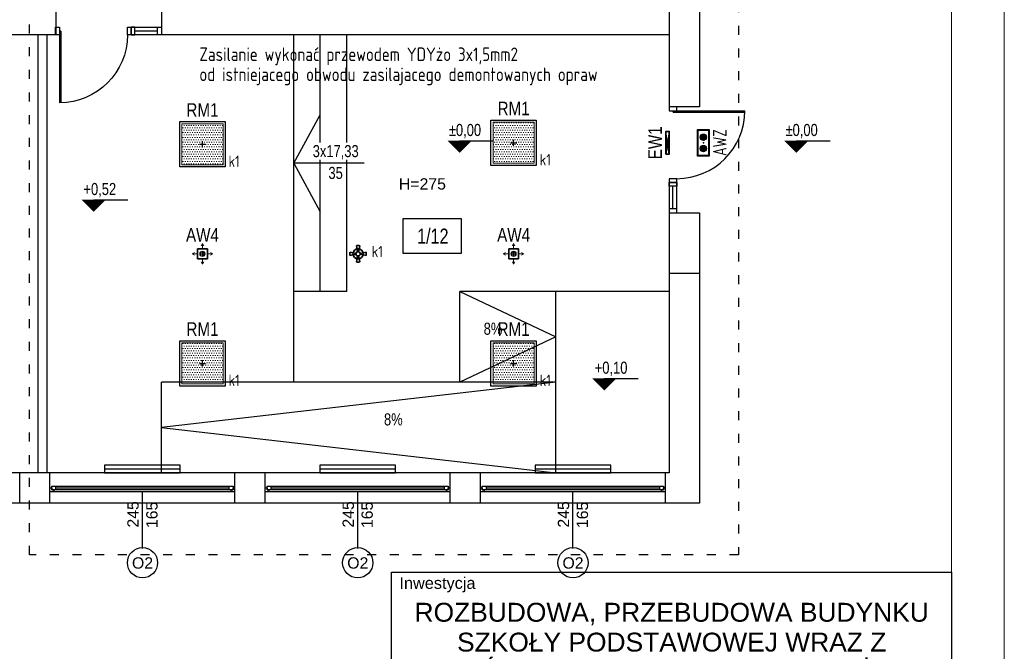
# Model space of a CAD drawing. Header units: millimetres. Extents: x -2994 to 13921, y -9859 to 2415.
# Tile 21 of 47: x 3616 to 4920, y -2039 to -1203. Entities that reach past the tile are written whole.
import ezdxf
from ezdxf.enums import TextEntityAlignment as Align

# ---------------------------------------------------------------- set-up
doc = ezdxf.new("R2010")
doc.units = ezdxf.units.MM
doc.linetypes.add('ACAD_ISO03W100', pattern=[30, 12, -18])
doc.layers.get('DEFPOINTS').update_dxf_attribs({"color": 253, "true_color": 0x828282})
for name, color, linetype, true_color in [('A_opis', 7, 'Continuous', 0x5e5e5e), ('A_opis_pom', 7, 'Continuous', 0x5e5e5e), ('A_rzędne', 7, 'Continuous', 0x5e5e5e), ('A_sc_istn', 253, 'Continuous', 0x828282), ('A_sc_proj', 7, 'Continuous', 0x5e5e5e), ('A_stolarka', 7, 'Continuous', 0x5e5e5e)]:
    doc.layers.add(name, color=color, linetype=linetype, true_color=true_color)
for name, color, linetype, lineweight in [('IE_OPISY_legenda', 7, 'Continuous', 25), ('IE_OPISY_ogólne', 7, 'Continuous', 30), ('IE_OŚW_oprawy awaryjne', 104, 'Continuous', 35), ('IE_OŚW_oprawy podstawowe', 1, 'Continuous', 30), ('IE_OŚW_łączniki', 1, 'Continuous', 35), ('IE_OŚW_łączniki nr', 30, 'Continuous', 35), ('IE_OŚW_łączniki_numeracja', 30, 'Continuous', 25)]:
    doc.layers.add(name, color=color, linetype=linetype, lineweight=lineweight)
doc.layers.add('IE_OŚW_AW_AW_TERM_AT', color=104, linetype='Continuous')
doc.styles.add('ARIAL', font='arial.ttf')
doc.styles.add('el', font='isocpeur.ttf', dxfattribs={"width": 0.8})
doc.styles.add('GENERATED_STYLE_1', font='arial.ttf')
doc.styles.get("Standard").update_dxf_attribs({"font": 'arial.ttf'})
doc.styles.add('Strzałki', font='ic-isocp.shx', dxfattribs={"width": 0.8})
doc.linetypes.add('TRACKS', pattern='A,0.15,[130,ltypeshp.shx,S=0.25,R=0,X=0,Y=0],0.15', length=0.3)

# ---------------------------------------------------------------- blocks, each defined once
blk = doc.blocks.new('*U31')
for p, q in [((-95, 20), (-100, 20)), ((-100, 15), (-97.5, 15)), ((-97.5, 15), (-97.5, 17.5)), ((-97.5, 17.5), (-95, 17.5)), ((-92.5, 17.5), (-97.5, 17.5)), ((-97.5, 17.5), (-97.5, 12.5)), ((-95, 17.5), (-95, 20)), ((140, 20), (-95, 20)), ((-92.5, 12.5), (-92.5, 17.5)), ((137.5, 17.5), (-92.5, 17.5)), ((-92.5, 15), (137.5, 15)), ((142.5, 17.5), (137.5, 17.5)), ((137.5, 17.5), (137.5, 12.5)), ((145, 20), (140, 20)), ((140, 20), (140, 17.5)), ((140, 17.5), (142.5, 17.5)), ((142.5, 17.5), (142.5, 15)), ((142.5, 12.5), (142.5, 17.5)), ((142.5, 15), (145, 15)), ((-97.5, 12.5), (-92.5, 12.5)), ((-92.5, 12.5), (137.5, 12.5)), ((-92.5, 12.5), (137.5, 12.5)), ((137.5, 12.5), (142.5, 12.5))]:
    blk.add_line(p, q)
for points in [[(-100, 20), (-100, 15), (-97.5, 15)], [(145, 20), (145, 15), (142.5, 15)]]:
    blk.add_lwpolyline(points)
blk = doc.blocks.new('*U16')
blk.add_lwpolyline([(75, 0), (0, 0)])
for tag, p in [('S', (30, 5)), ('H', (30, -20))]:
    blk.add_attdef(tag, text='', height=15).set_placement(p, align=Align.CENTER)
blk = doc.blocks.new('jndf')
at = {"layer": 'A_stolarka', "ltscale": 2}
for p, q in [((6686, -1555594), (6686, -1556544)), ((6686, -1555594), (6706, -1555594)), ((6706, -1555594), (6706, -1556544))]:
    blk.add_line(p, q, dxfattribs=at)
for points in [[(5756, -1555644), (5806, -1555644), (5806, -1555544), (5756, -1555544)], [(6706, -1555644), (6756, -1555644), (6756, -1555544), (6706, -1555544)]]:
    blk.add_lwpolyline(points, close=True, dxfattribs=at)
blk.add_arc((6706, -1555644), 900, 180, 270, dxfattribs=at)
blk = doc.blocks.new('A$C30DD1EED')
at = {"layer": 'IE_OŚW_oprawy podstawowe', "lineweight": 5, "ltscale": 8}
h = blk.add_hatch(dxfattribs=at)
h.set_pattern_fill('DOTS', color=256, scale=2, style=0)
h.paths.add_polyline_path([(27.2, 27.1), (-27.2, 27.1), (-27.2, -27.1), (27.2, -27.1)])
at = {"layer": 'DEFPOINTS', "color": 251}
for p, q in [((-4.1, 0), (0, 0)), ((0, 0), (0, 4.1)), ((0, -4.1), (0, 0)), ((0, 0), (4.1, 0))]:
    blk.add_line(p, q, dxfattribs=at)
at = {"layer": 'IE_OŚW_oprawy podstawowe', "ltscale": 4}
for p, q in [((-30, 30), (30, 30)), ((-30, -30), (-30, 30)), ((30, 30), (30, -30)), ((30, -30), (-30, -30))]:
    blk.add_line(p, q, dxfattribs=at)
at = {"layer": 'IE_OŚW_oprawy podstawowe', "lineweight": 18, "ltscale": 4}
for p, q in [((-27.2, 27.1), (-27.2, -27.1)), ((-27.2, 27.1), (27.2, 27.1)), ((27.2, 27.1), (27.2, -27.1)), ((-27.2, -27.1), (27.2, -27.1))]:
    blk.add_line(p, q, dxfattribs=at)
at = {"layer": 'IE_OŚW_oprawy podstawowe', "style": 'GENERATED_STYLE_1', "width": 0.8}
blk.add_attdef('OZNA', text='', height=18, dxfattribs=at).set_placement((0, 31), align=Align.BOTTOM_CENTER)
blk = doc.blocks.new('A$C2E7F67DD')
at = {"layer": 'DEFPOINTS'}
for p, q in [((-2, 0), (0, 0)), ((0, 2), (0, 0)), ((0, 0), (0, -2)), ((0, 0), (2, 0))]:
    blk.add_line(p, q, dxfattribs=at)
at = {"layer": 'IE_OŚW_oprawy awaryjne', "lineweight": 15}
for p, q in [((-1.7, 10.6), (0, 13.7)), ((0, 7.6), (0, 13.7)), ((1.7, 10.6), (0, 13.7)), ((-10.6, 1.7), (-13.7, 0)), ((-7.6, 0), (-13.7, 0)), ((-10.6, -1.7), (-13.7, 0)), ((10.6, 1.7), (13.7, 0)), ((-1.7, -10.6), (0, -13.7)), ((0, -7.6), (0, -13.7)), ((1.7, -10.6), (0, -13.7)), ((7.6, 0), (13.7, 0)), ((10.6, -1.7), (13.7, 0))]:
    blk.add_line(p, q, dxfattribs=at)
at = {"layer": 'IE_OŚW_oprawy awaryjne'}
for p, q in [((-6.5, 6.5), (6.5, 6.5)), ((-6.5, -6.5), (-6.5, 6.5)), ((6.5, 6.5), (6.5, -6.5)), ((6.5, -6.5), (-6.5, -6.5))]:
    blk.add_line(p, q, dxfattribs=at)
at = {"layer": 'IE_OŚW_oprawy awaryjne', "lineweight": 18}
for radius in [3.57, 2.81]:
    blk.add_circle((0, 0), radius, dxfattribs=at)
at = {"layer": 'IE_OŚW_oprawy awaryjne', "style": 'GENERATED_STYLE_1', "width": 0.8}
blk.add_attdef('OZNA', text='', height=12, dxfattribs=at).set_placement((0, 10.7), align=Align.BOTTOM_CENTER)
blk = doc.blocks.new('E_czujka ruchu_360 IP20')
at = {"layer": 'IE_OŚW_łączniki'}
for p, q in [((-2.8, 0.6), (-10.6, 2.2)), ((-0.6, 2.8), (-2.2, 10.6)), ((0.6, 2.8), (2.2, 10.6)), ((2.8, 0.6), (10.6, 2.2)), ((-2.8, -0.6), (-10.6, -2.2)), ((-0.6, -2.8), (-2.2, -10.6)), ((0.6, -2.8), (2.2, -10.6)), ((2.8, -0.6), (10.6, -2.2))]:
    blk.add_line(p, q, dxfattribs=at)
for radius in [6.73, 2.83, 2.83]:
    blk.add_circle((0, 0), radius, dxfattribs=at)
for start, end in [(168.239, 191.761), (78.239, 101.761), (348.239, 11.761), (258.239, 281.761)]:
    blk.add_arc((0, 0), 10.9, start, end, dxfattribs=at)
at = {"layer": 'IE_OŚW_łączniki_numeracja', "style": 'el', "width": 0.8}
blk.add_attdef('A', text='', height=15, dxfattribs=at).set_placement((12.7, 0), align=Align.MIDDLE_LEFT)
blk = doc.blocks.new('A$C4F9644C9')
at = {"layer": 'IE_OŚW_oprawy awaryjne', "lineweight": 25}
for p, q in [((15, -2.2), (-15, 2.2)), ((-15, -2.2), (15, 2.2))]:
    blk.add_line(p, q, dxfattribs=at)
at = {"layer": 'IE_OŚW_oprawy awaryjne'}
blk.add_lwpolyline([(-15, 2.2), (15, 2.2), (15, -2.2), (-15, -2.2)], close=True, dxfattribs=at)
at = {"layer": 'IE_OŚW_oprawy awaryjne', "style": 'GENERATED_STYLE_1', "width": 0.8}
blk.add_attdef('OZNA', text='', height=18, dxfattribs=at).set_placement((0, 3.2), align=Align.BOTTOM_CENTER)
blk = doc.blocks.new('*U84')
at = {"layer": 'IE_OŚW_AW_AW_TERM_AT'}
h = blk.add_hatch(color=256, dxfattribs=at)
h.paths.add_polyline_path([(-175, 78), (175, 78), (175, -78), (-175, -78)])
h.paths.add_polyline_path([(-168, 70), (168, 70), (168, -70), (-168, -70)], flags=16)
h = blk.add_hatch(color=256, dxfattribs=at)
h.dxf.hatch_style = 1
h.paths.add_polyline_path([(-34, 0, 1), (-117, 0, 1)])
h = blk.add_hatch(color=256, dxfattribs=at)
h.dxf.hatch_style = 1
h.paths.add_polyline_path([(116, 0, 1), (33, 0, 1)])
blk.add_line((-43, -25), (-43, 25), dxfattribs=at)
for points in [[(-175, 78), (175, 78), (175, -78), (-175, -78)], [(-168, 70), (168, 70), (168, -70), (-168, -70)]]:
    blk.add_lwpolyline(points, close=True, dxfattribs=at)
for centre in [(-76, 0), (74, 0)]:
    blk.add_circle(centre, 41.7, dxfattribs=at)
blk.add_point((0, 0), dxfattribs=at)
blk = doc.blocks.new('A$C1B987AE8')
h = blk.add_hatch(color=252)
h.dxf.hatch_style = 1
h.paths.add_polyline_path([(-4514, 7779), (-4963, 8196), (-5147, 8020), (-4791, 7689), (-4791, 7296), (-4514, 7296)])
h = blk.add_hatch(color=253)
h.dxf.hatch_style = 1
h.paths.add_polyline_path([(-4837, 7669), (-5180, 7988), (-5372, 7804), (-5102, 7553), (-5102, 7296), (-4837, 7296)])
h = blk.add_hatch(color=254)
h.dxf.hatch_style = 1
h.paths.add_polyline_path([(-5148, 7533), (-5403, 7770), (-5403, 7296), (-5148, 7296)])
for p, q in [((-5147, 8020), (-4963, 8196)), ((-4514, 7779), (-4963, 8196)), ((-4791, 7689), (-5147, 8020)), ((-5403, 7770), (-5148, 7533)), ((-5403, 7296), (-5403, 7770)), ((-4514, 7296), (-4514, 7779)), ((-4791, 7296), (-4791, 7689)), ((-4514, 7296), (-4791, 7296))]:
    blk.add_line(p, q)
for points in [[(-5102, 7296), (-4837, 7296), (-4837, 7669), (-5180, 7988), (-5372, 7804)], [(-5102, 7296), (-5102, 7553), (-5372, 7804)], [(-5148, 7296), (-5148, 7533)], [(-5841, 7388), (-5472, 7388)], [(-4084, 7388), (-4453, 7388)], [(-5403, 7296), (-5148, 7296)]]:
    blk.add_lwpolyline(points)
at = {"layer": 'IE_OPISY_legenda'}
for p, q in [((-7416, 9440), (0, 9440)), ((-7416, 8465), (0, 8465)), ((-7416, 6659), (0, 6659)), ((-7416, 6247), (0, 6247)), ((-6077, 6247), (-6077, 4599)), ((-3498, 6247), (-3498, 4599)), ((-1339, 6247), (-1339, 4599)), ((-7416, 5835), (0, 5835)), ((-7416, 5423), (0, 5423)), ((-7416, 5011), (0, 5011)), ((-7416, 4599), (0, 4599)), ((-7313, 4599), (-103, 4599)), ((-7416, 4499), (0, 4499)), ((-2678, 4499), (-2678, 2851)), ((-7416, 3675), (0, 3675)), ((-2678, 3675), (-515, 3675)), ((-7416, 2851), (0, 2851)), ((-7416, 2439), (0, 2439)), ((-7416, 1107), (0, 1107))]:
    blk.add_line(p, q, dxfattribs=at)
at = {"layer": 'IE_OPISY_legenda', "ltscale": 0.5}
blk.add_lwpolyline([(-7416, 0), (-7416, 12401), (0, 12401), (0, 0)], close=True, dxfattribs=at)
blk.add_lwpolyline([(-7416, 0), (-7416, 12401), (0, 12401), (0, 0)], close=True, dxfattribs=at)
at = {"attachment_point": 1}
for s, width, insert, char_height in [('\\pt1019.69604;M{\\fArial|b1|i0|c238|p34;\\T0.95;DOM}', 177.99, (-5386, 7220), 203.94), ('\\pt611.81762;{\\fArial Narrow|b0|i0|c238|p34;\\T0.95;PROJEKTY\\T0.75;  \\T1; \\T1.15;BUDOWLANE}', 2398.14, (-5805, 6960), 122.36)]:
    blk.add_mtext_dynamic_manual_height_columns(s, width=width, gutter_width=12.5, heights=[0], dxfattribs=dict(at, insert=insert, char_height=char_height))
at = {"layer": 'IE_OPISY_legenda', "style": 'ARIAL'}
for s, height, p in [('Inwestycja', 154.5, (-7309, 12178)), ('Inwestor', 154.5, (-7307, 9176)), ('Biuro projektowe', 154.5, (-7307, 8201)), ('Opracowanie', 154.5, (-7307, 6374)), ('Imię i nazwisko', 154.5, (-5968, 5962)), ('Podpis', 154.5, (-1230, 5962)), ('Nr upr.', 154.5, (-3389, 5962)), ('Projektował', 154.5, (-7307, 5550)), ('mgr inż. Łukasz Radek', 154.5, (-5968, 5550)), ('SWK/0186/POOE/14', 154.5, (-3389, 5550)), ('Sprawdził', 154.5, (-7307, 4726)), ('mgr inż. Jarosław Kolera', 154.5, (-5968, 4726)), ('KL-214/93', 154.5, (-3389, 4726)), ('Stadium', 154.5, (-7286, 4215)), ('Skala', 154.5, (-2548, 4215)), ('1:100', 288.4, (-2548, 3816)), ('PROJEKT TECHNICZNY', 154.5, (-7286, 3816)), ('Branża', 154.5, (-7286, 3391)), ('Data', 154.5, (-2548, 3391)), ('07.2024', 288.4, (-2537, 2992)), ('Elektryczna', 154.5, (-7286, 2992)), ('Obiekt', 154.5, (-7286, 2567)), ('Przedmiot rysunku', 154.5, (-7307, 2175)), ('Nr rys.', 154.5, (-7307, 843))]:
    blk.add_text(s, height=height, dxfattribs=at).set_placement(p)
for s, height, p in [('ROZBUDOWA, PRZEBUDOWA BUDYNKU', 250, (-3704, 11743)), ('SZKOŁY PODSTAWOWEJ WRAZ Z', 250, (-3704, 11348)), ('CZĘŚCIOWĄ ZMIANĄ SPOSOBU UŻYT.', 250, (-3704, 10954)), ('NA KLUB DZIECIĘCY', 250, (-3704, 10568)), ('26-260 Fałków', 154.5, (-3708, 10243)), ('działki nr ewidencyjny 1223, 1222/3', 154.5, (-3708, 10024)), ('obręb ewiden. 0004 Fałków', 154.5, (-3708, 9811)), ('jednostka ewiden. 260501_2 Fałków', 154.5, (-3708, 9598)), ('Gmina Fałków', 154.5, (-3708, 8984)), ('ul. Zamkowa 1A, 26-260 Fałków', 154.5, (-3708, 8758)), ('Pracownia Projektowa MDOM', 154.5, (-1956, 7956)), ('Michał Pawlikowski', 154.5, (-1956, 7726)), ('ul. Piłsudskiego 29, 26-200 Końskie', 154.5, (-1956, 7489)), ('tel. 782 683 751', 154.5, (-1956, 7222)), ('e-mail: pbm-dom@o2.pl', 154.5, (-1956, 6973)), ('Stadium/Branża/Nr rysunku/Rewizja', 154.5, (-3708, 843))]:
    blk.add_text(s, height=height, dxfattribs=at).set_placement(p, align=Align.CENTER)
blk.add_text('KLUB DZIECIĘCY', height=154.5, dxfattribs=at).set_placement((-371, 2580), align=Align.RIGHT)

msp = doc.modelspace()

# ---------------------------------------------------------------- linework, layer by layer
at = {"layer": 'A_opis_pom', "ltscale": 2}
msp.add_lwpolyline([(4123.758, -1466.279), (4200.651, -1466.279), (4200.651, -1512.821), (4123.758, -1512.821)], close=True, dxfattribs=at)
at = {"layer": 'A_rzędne'}
for points in [[(4198.453, -1379.325, 0, 32, 0), (4198.453, -1363.325, 32, 32, 0)], [(4644.209, -1379.325, 0, 32, 0), (4644.209, -1363.325, 32, 32, 0)], [(3714.176, -1457.46, 0, 32, 0), (3714.176, -1441.46, 32, 32, 0)], [(4389.955, -1694.006, 0, 32, 0), (4389.955, -1678.006, 32, 32, 0)]]:
    msp.add_lwpolyline(points, format="xyseb", dxfattribs=at)
for points in [[(4198.453, -1363.325), (4243.453, -1363.325)], [(4644.209, -1363.325), (4689.209, -1363.325)], [(3714.176, -1441.46), (3759.176, -1441.46)], [(4389.955, -1678.006), (4434.955, -1678.006)]]:
    msp.add_lwpolyline(points, dxfattribs=at)
at = {"layer": 'A_sc_istn'}
for points in [[(1436.04, 2186.9), (2576.04, 2186.9), (2576.04, 306.9), (2456.04, 306.9), (2456.04, 266.9), (3066.04, 266.9), (3066.04, -403.1), (2776.04, -403.1), (2776.04, -593.1), (4516.04, -593.1), (4516.04, -1318.6)], [(1436.04, 2146.9), (2536.04, 2146.9), (2536.04, 346.9), (2416.04, 346.9), (2416.04, 226.9), (3026.04, 226.9), (3026.04, -363.1), (2736.04, -363.1), (2736.04, -633.1), (4476.04, -633.1), (4476.04, -1318.6)], [(3803.693, -1193.1), (3803.693, -1223.1)], [(3663.693, -1223.1), (3009.337, -1223.1)], [(3640.04, -1223.1), (3640.04, -1803.1)], [(3652.04, -1223.1), (3652.04, -1803.1)], [(4476.04, -1223.1), (3803.693, -1223.1)], [(4516.04, -1458.6), (4516.04, -1843.1), (1814.54, -1843.1)], [(4476.04, -1458.6), (4476.04, -1803.1), (1814.54, -1803.1)], [(3616.04, -1843.1), (3616.04, -1803.1)], [(3656.04, -1843.1), (3656.04, -1803.1)], [(3901.04, -1843.1), (3901.04, -1803.1)], [(3941.04, -1843.1), (3941.04, -1803.1)], [(4186.04, -1843.1), (4186.04, -1803.1)], [(4226.04, -1843.1), (4226.04, -1803.1)], [(4471.04, -1843.1), (4471.04, -1803.1)]]:
    msp.add_lwpolyline(points, dxfattribs=at)
for points in [[(3828.54, -1793.1), (3728.54, -1793.1), (3728.54, -1803.1), (3828.54, -1803.1)], [(4113.54, -1793.1), (4013.54, -1793.1), (4013.54, -1803.1), (4113.54, -1803.1)], [(4398.54, -1793.1), (4298.54, -1793.1), (4298.54, -1803.1), (4398.54, -1803.1)]]:
    msp.add_lwpolyline(points, close=True, dxfattribs=at)
at = {"layer": 'A_sc_istn', "linetype": 'TRACKS', "ltscale": 20}
for points in [[(3828.54, -1798.1), (3728.54, -1798.1)], [(4113.54, -1798.1), (4013.54, -1798.1)], [(4398.54, -1798.1), (4298.54, -1798.1)]]:
    msp.add_lwpolyline(points, dxfattribs=at)
at = {"layer": 'A_sc_istn'}
for centre in [(3778.671, -1922.076), (4063.671, -1922.076), (4348.671, -1922.076)]:
    msp.add_circle(centre, 20, dxfattribs=at)
at = {"layer": 'A_sc_proj', "ltscale": 2}
for p, q in [((3663.693, -1193.1), (3663.693, -1223.1)), ((4516.04, -1318.6), (4476.04, -1318.6)), ((4476.04, -1458.6), (4516.04, -1458.6)), ((4476.04, -1538.6), (4516.04, -1538.6))]:
    msp.add_line(p, q, dxfattribs=at)
at = {"layer": 'A_stolarka', "ltscale": 2}
for p, q in [((3798.693, -1218.1), (3768.693, -1218.1)), ((4481.04, -1453.6), (4481.04, -1423.6))]:
    msp.add_line(p, q, dxfattribs=at)
at = {"layer": 'A_stolarka'}
for p, q in [((3978.99, -1683.1), (3978.99, -1223.1)), ((4013.99, -1563.1), (4013.99, -1223.1)), ((4048.99, -1563.1), (4048.99, -1223.1)), ((4048.99, -1563.1), (3978.99, -1563.1)), ((4198.99, -1683.1), (4198.99, -1563.1)), ((4198.99, -1563.1), (4326.04, -1623.1)), ((4326.04, -1683.1), (4326.04, -1563.1)), ((4326.04, -1623.1), (4198.99, -1683.1)), ((4326.04, -1683.1), (3803.693, -1743.1)), ((4326.04, -1803.1), (4326.04, -1683.1)), ((3803.693, -1743.1), (4326.04, -1803.1)), ((4326.04, -1803.1), (4326.04, -1793.1))]:
    msp.add_line(p, q, dxfattribs=at)
at = {"layer": 'A_stolarka', "ltscale": 2}
for points in [[(3763.693, -1223.1), (3768.693, -1223.1), (3768.693, -1213.1), (3763.693, -1213.1)], [(3763.693, -1213.1), (3803.693, -1213.1), (3803.693, -1223.1), (3763.693, -1223.1)], [(3803.693, -1223.1), (3798.693, -1223.1), (3798.693, -1213.1), (3803.693, -1213.1)], [(4486.04, -1418.6), (4486.04, -1423.6), (4476.04, -1423.6), (4476.04, -1418.6)], [(4476.04, -1418.6), (4476.04, -1458.6), (4486.04, -1458.6), (4486.04, -1418.6)], [(4486.04, -1458.6), (4486.04, -1453.6), (4476.04, -1453.6), (4476.04, -1458.6)]]:
    msp.add_lwpolyline(points, close=True, dxfattribs=at)
at = {"layer": 'A_stolarka'}
for points in [[(4476.04, -1563.1), (4198.99, -1563.1)], [(4326.04, -1683.1), (3803.693, -1683.1)], [(3803.693, -1803.1), (3803.693, -1683.1)]]:
    msp.add_lwpolyline(points, dxfattribs=at)

# ---------------------------------------------------------------- block references
at = {"layer": 'A_sc_istn', "xscale": -1, "rotation": 180}
for p in [(3756.04, -1808.103), (4041.04, -1808.103), (4326.04, -1808.103)]:
    msp.add_blockref('*U31', p, dxfattribs=at)
at = {"layer": 'A_sc_istn', "linetype": 'ACAD_ISO03W100'}
ref = msp.add_blockref('*U16', (3778.541, -1828.102), dxfattribs=dict(at, xscale=-1, rotation=90))
ref.add_attrib('S', '245', dxfattribs={"layer": '0', "height": 15, "rotation": 90}).set_placement((3773.541, -1858.033), align=Align.CENTER)
ref.add_attrib('H', '165', dxfattribs={"layer": '0', "height": 15, "rotation": 90}).set_placement((3798.541, -1858.725), align=Align.CENTER)
ref = msp.add_blockref('*U16', (4063.541, -1828.102), dxfattribs=dict(at, xscale=-1, rotation=90))
ref.add_attrib('S', '245', dxfattribs={"layer": '0', "height": 15, "rotation": 90}).set_placement((4058.541, -1858.033), align=Align.CENTER)
ref.add_attrib('H', '165', dxfattribs={"layer": '0', "height": 15, "rotation": 90}).set_placement((4083.541, -1858.725), align=Align.CENTER)
ref = msp.add_blockref('*U16', (4348.541, -1828.102), dxfattribs=dict(at, xscale=-1, rotation=90))
ref.add_attrib('S', '245', dxfattribs={"layer": '0', "height": 15, "rotation": 90}).set_placement((4343.541, -1858.033), align=Align.CENTER)
ref.add_attrib('H', '165', dxfattribs={"layer": '0', "height": 15, "rotation": 90}).set_placement((4368.541, -1858.725), align=Align.CENTER)
at = {"layer": 'A_stolarka', "xscale": -0.1, "yscale": 0.1, "zscale": 0.1}
msp.add_blockref('jndf', (4339.266, 154341.275), dxfattribs=at)
at = {"layer": 'A_stolarka', "xscale": 0.1, "yscale": 0.1, "zscale": 0.1, "rotation": 90}
msp.add_blockref('jndf', (-151078.334, -1994.173), dxfattribs=at)
at = {"layer": 'IE_OPISY_ogólne', "lineweight": 15, "xscale": 0.1, "yscale": 0.1, "zscale": 0.1}
msp.add_blockref('A$C1B987AE8', (4849.727, -3174.445), dxfattribs=at)
at = {"layer": 'IE_OŚW_AW_AW_TERM_AT', "xscale": 0.1, "yscale": 0.1, "zscale": 0.1, "rotation": 90}
msp.add_blockref('*U84', (4521.277, -1366.1), dxfattribs=at)
at = {"layer": 'IE_OŚW_oprawy awaryjne', "ltscale": 3}
ref = msp.add_blockref('A$C4F9644C9', (4473.884, -1366.1), dxfattribs=dict(at, rotation=90))
ref.add_attrib('OZNA', 'EW1', dxfattribs={"height": 18, "rotation": 90, "style": 'GENERATED_STYLE_1', "width": 0.8}).set_placement((4471.727, -1366.1), align=Align.BOTTOM_CENTER)
at = {"layer": 'IE_OŚW_oprawy awaryjne'}
ref = msp.add_blockref('A$C2E7F67DD', (3858.04, -1513.1), dxfattribs=at)
ref.add_attrib('OZNA', 'AW4', dxfattribs={"height": 18, "style": 'GENERATED_STYLE_1', "width": 0.8}).set_placement((3858.04, -1502.428), align=Align.BOTTOM_CENTER)
ref = msp.add_blockref('A$C2E7F67DD', (4270.04, -1513.1), dxfattribs=at)
ref.add_attrib('OZNA', 'AW4', dxfattribs={"height": 18, "style": 'GENERATED_STYLE_1', "width": 0.8}).set_placement((4270.04, -1502.428), align=Align.BOTTOM_CENTER)
at = {"layer": 'IE_OŚW_oprawy podstawowe', "ltscale": 0.5}
for p in [(3858.04, -1368.1), (4270.04, -1366.044), (3858.04, -1658.1)]:
    msp.add_blockref('A$C30DD1EED', p, dxfattribs=at).add_auto_attribs({'OZNA': 'RM1'})
at = {"layer": 'IE_OŚW_łączniki'}
ref = msp.add_blockref('E_czujka ruchu_360 IP20', (4064.04, -1513.1), dxfattribs=at)
ref.add_attrib('A', 'k1', dxfattribs={"layer": 'IE_OŚW_łączniki_numeracja', "height": 15, "style": 'el', "width": 0.8}).set_placement((4082.184, -1510.044, -305), align=Align.MIDDLE_LEFT)

# ---------------------------------------------------------------- texts
at = {"layer": 'A_rzędne', "style": 'Strzałki', "width": 0.8}
for s, p in [('±0,00', (4184.261, -1357.135)), ('±0,00', (4630.017, -1357.135)), ('+0,52', (3700.443, -1435.269)), ('+0,10', (4377.441, -1671.816))]:
    msp.add_text(s, height=16, dxfattribs=at).set_placement(p)
at = {"layer": 'A_sc_istn'}
for s, width, insert, char_height, attachment_point in [('H=275', 129.70481, (4149.249, -1420.61), 15, 5), ('{\\H0.5x;O2}', 232.59527, (3764.7, -1930.072), 30, 7), ('{\\H0.5x;O2}', 232.59527, (4049.7, -1930.072), 30, 7), ('{\\H0.5x;O2}', 232.59527, (4334.7, -1930.072), 30, 7)]:
    msp.add_mtext_dynamic_manual_height_columns(s, width=width, gutter_width=12.5, heights=[0], dxfattribs=dict(at, insert=insert, char_height=char_height, attachment_point=attachment_point))
at = {"layer": 'IE_OPISY_ogólne', "lineweight": 25, "style": 'el', "width": 0.8}
for s, p in [('Zasilanie wykonać przewodem YDYżo 3x1,5mm2 ', (3853.944, -1257.893)), ('od istniejacego obwodu zasilajacego demontowanych opraw', (3853.944, -1284.431))]:
    msp.add_text(s, height=18, dxfattribs=at).set_placement(p)
at = {"layer": 'IE_OŚW_AW_AW_TERM_AT', "style": 'el', "width": 0.7}
msp.add_text('AWZ', height=18, rotation=90, dxfattribs=at).set_placement((4543.002, -1365.804), align=Align.MIDDLE)
at = {"layer": 'IE_OŚW_łączniki nr', "lineweight": 25, "style": 'el', "width": 0.8}
for p in [(3892.611, -1398.1), (4304.611, -1396.044), (3892.611, -1688.1), (4304.611, -1688.1)]:
    msp.add_text('k1', height=15, dxfattribs=at).set_placement(p)

# ---------------------------------------------------------------- next in the draw order: texts
at = {"layer": 'A_opis', "char_height": 16, "attachment_point": 5, "style": 'Strzałki', "bg_fill": 3, "box_fill_scale": 1.2, "bg_fill_color": 256}
for s, insert, bg_fill_transparency in [('35', (4034.352, -1406.1), 10554628), ('8%', (4242.74, -1612.378), 3932682), ('8%', (4110.767, -1732.378), 3932682)]:
    msp.add_mtext(s, dxfattribs=dict(at, insert=insert, bg_fill_transparency=bg_fill_transparency))
at = {"layer": 'A_opis_pom', "insert": (4163.057, -1489.795), "char_height": 20, "attachment_point": 5, "style": 'Strzałki', "bg_fill": 3, "box_fill_scale": 1.2, "bg_fill_color": 256, "bg_fill_transparency": 10554628}
msp.add_mtext('1/12', dxfattribs=at)

# ---------------------------------------------------------------- next in the draw order: linework, layer by layer
at = {"layer": 'A_opis'}
msp.add_lwpolyline([(4072.149, -1393.1), (3978.99, -1393.1)], dxfattribs=at)

# ---------------------------------------------------------------- next in the draw order: block references
at = {"layer": 'IE_OŚW_oprawy podstawowe', "ltscale": 0.5}
msp.add_blockref('A$C30DD1EED', (4270.04, -1658.1), dxfattribs=at).add_auto_attribs({'OZNA': 'RM1'})

# ---------------------------------------------------------------- next in the draw order: texts
at = {"layer": 'A_opis', "insert": (4034.426, -1378.576), "char_height": 16, "attachment_point": 5, "style": 'Strzałki', "bg_fill": 3, "box_fill_scale": 1.2, "bg_fill_color": 256, "bg_fill_transparency": 10554628}
msp.add_mtext('3x17,33', dxfattribs=at)

# ---------------------------------------------------------------- next in the draw order: linework, layer by layer
at = {"layer": 'A_opis'}
for q in [(4013.99, -1328.84), (4013.99, -1457.359)]:
    msp.add_line((3978.99, -1393.1), q, dxfattribs=at)
at = {"layer": 'IE_OPISY_ogólne', "lineweight": 15}
for points in [[(-1020.273, -274.445), (-1020.273, -3244.445), (4919.727, -3244.445), (4919.727, -274.445)], [(-860.273, -344.445), (-860.273, -3174.445), (4849.727, -3174.445), (4849.727, -344.445)]]:
    msp.add_lwpolyline(points, close=True, dxfattribs=at)
at = {"layer": 'IE_OŚW_oprawy podstawowe', "color": 0, "linetype": 'ACAD_ISO03W100'}
msp.add_lwpolyline([(3629.157, -1181.298), (4567.975, -1181.298), (4567.975, -1911.498), (3629.157, -1911.498)], close=True, dxfattribs=at)

doc.saveas('drawing.dxf')
